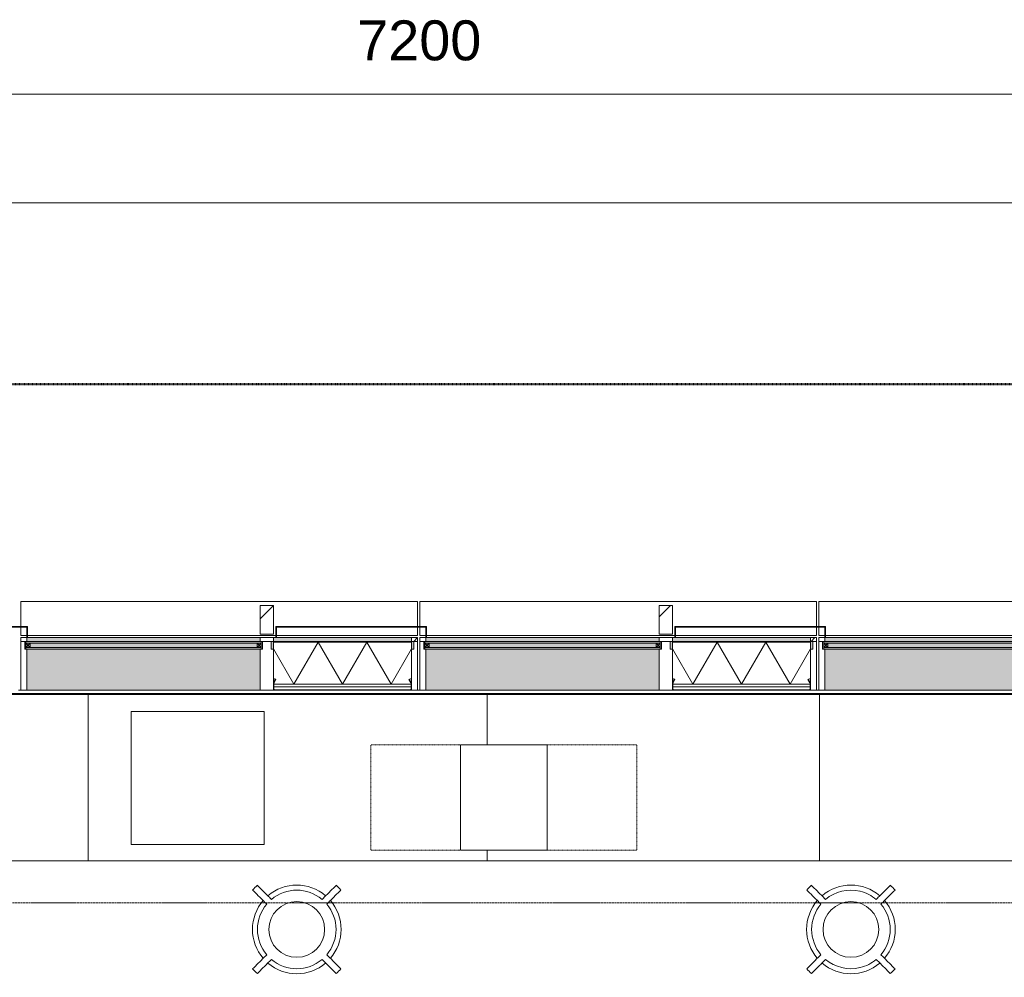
# Model space of a CAD drawing. Header units: millimetres. Extents: x -281 to 121694, y -16481 to 65128.
# Tile 255 of 256: x 19000 to 23442, y 55264 to 59586. Entities that reach past the tile are written whole.
import ezdxf

# ---------------------------------------------------------------- set-up
doc = ezdxf.new("R2010")
doc.units = ezdxf.units.MM
doc.linetypes.add('Grid Line', pattern=[12, 6, -2, 2, -2])
doc.linetypes.add('NLRS_Dash-0_6mm_Space-0_6mm_cpz', pattern=[1.2, 0.6, -0.6])
for name, color, linetype, lineweight in [('A--L$01A__Algemeen', 7, 'Continuous', 5), ('A--L$07A__Stramien', 1, 'Continuous', 5), ('A--L21__Buitenwanden', 3, 'Continuous', 5), ('A--L3__Afbouw', 2, 'Continuous', 5), ('A--L82__LosseGebruikersInvent', 1, 'Continuous', 5), ('A--L8__LosseInventaris', 1, 'Continuous', 5), ('A--M$01A__Algemeen', 1, 'Continuous', 5), ('A--M$01A__Algemeen-100', 1, 'Continuous', 5), ('Specialty Equipment', 1, 'Continuous', 5)]:
    doc.layers.add(name, color=color, linetype=linetype, lineweight=lineweight)
doc.styles.add('Arial_2', font='arial.ttf', dxfattribs={"height": 180})
doc.dimstyles.new('1_8mm', dxfattribs={"dimscale": 304.8, "dimtxt": 183.646692, "dimasz": 0.590551, "dimexe": 0.295276, "dimexo": 0.0625, "dimgap": 0.328084, "dimtad": 1, "dimdec": 0, "dimzin": 0, "dimdsep": 46, "dimtxsty": 'Arial_2', "dimblk1": 'OBLIQUE', "dimblk2": 'OBLIQUE', "dimsah": 1, "dimcen": 0.09, "dimdle": 0.295276, "dimazin": 0, "dimtfac": 1, "dimtdec": 4, "dimtix": 1, "dimtmove": 0, "dimatfit": 3, "dimfxl": 0.295276, "dimfxlon": 1, "dimtvp": 1, "dimtolj": 1, "dimtzin": 0, "dimarcsym": 2})
pattern_1 = [(225, (19900, 56797), (449.013, -449.013), []), (225, (19741.25, 56797), (6e-14, -898.0256), []), (225, (20058.75, 56797), (6e-14, -898.0256), [])]
pattern_2 = [(225, (21700, 56797), (449.013, -449.013), []), (225, (21541.25, 56797), (6e-14, -898.0256), []), (225, (21858.75, 56797), (6e-14, -898.0256), [])]
pattern_3 = [(225, (23500, 56797), (42.426407, -42.426407), []), (315, (23500, 56797), (42.426407, 42.426407), [])]
pattern_4 = [(225, (23500, 56797), (449.013, -449.013), []), (225, (23341.25, 56797), (6e-14, -898.0256), []), (225, (23658.75, 56797), (6e-14, -898.0256), [])]

# ---------------------------------------------------------------- blocks, each defined once
blk = doc.blocks.new('NLRS_82_FU_UN_lab en spoel tafels_gen_kad - labtafel zonder onderkast dxbxh 750x1800x950-V315-L_80_ 13')
at = {"layer": 'A--L$01A__Algemeen'}
for p, q in [((900, 262.7), (-900, 262.7)), ((-900, 262.7), (-900, -487.3)), ((900, 35.2), (900, 262.7)), ((900, -487.3), (900, -439.8)), ((-900, -487.3), (900, -487.3))]:
    blk.add_line(p, q, dxfattribs=at)
blk = doc.blocks.new('NLRS_82_FU_UN_lab en spoel tafels_gen_kad - labtafel dxbxh 750x1500x950-V316-L_80_ 13')
at = {"layer": 'A--L$01A__Algemeen'}
for p, q in [((750, 262.7), (-750, 262.7)), ((-750, 262.7), (-750, 35.2)), ((750, -487.3), (750, 262.7)), ((-750, -439.8), (-750, -487.3)), ((-750, -487.3), (750, -487.3))]:
    blk.add_line(p, q, dxfattribs=at)
blk = doc.blocks.new('NLRS_82_FU_UN_lab en spoel tafels_gen_kad - labtafel zonder onderkast dxbxh 750x1800x950-49225046-L_80_ 13')
at = {"layer": 'A--L$01A__Algemeen'}
for p, q in [((900, 262.7), (-900, 262.7)), ((-900, 262.7), (-900, -487.3)), ((900, -487.3), (900, 262.7)), ((-900, -487.3), (900, -487.3))]:
    blk.add_line(p, q, dxfattribs=at)
blk = doc.blocks.new('NLRS_82_FU_UN_lab en spoel tafels_gen_kad - labtafel zonder onderkast dxbxh 750x1500x950-49225036-L_80_ 13')
at = {"layer": 'A--L$01A__Algemeen'}
for p, q in [((750, 262.7), (-750, 262.7)), ((-750, 262.7), (-750, -487.3)), ((750, -487.3), (750, 262.7)), ((-750, -487.3), (750, -487.3))]:
    blk.add_line(p, q, dxfattribs=at)
blk = doc.blocks.new('Rectangular Mullion - gevelband kader-49427915-L_80_ 13')
at = {"layer": 'A--L3__Afbouw'}
for p, q in [((11804.9, 56846.9), (11804.9, 56960)), ((11804.9, 56960), (13594.9, 56960)), ((13594.9, 56960), (13594.9, 56846.8)), ((11804.9, 56807), (11804.9, 56844)), ((13594.9, 56844), (13594.9, 56807)), ((11832, 56807), (11804.9, 56807)), ((12955, 56807), (11835, 56807)), ((13594.9, 56807), (12958, 56807))]:
    blk.add_line(p, q, dxfattribs=at)
blk = doc.blocks.new('NLRS_82_FU_LB_kruk za_emeco_cpz - NLRS_82_FU_LB_kruk za_emeco_cpz_776 hoog-V356-L_80_ 13')
at = {"layer": 'A--L82__LosseGebruikersInvent'}
for radius, start, end in [(266.9, 131.7779, 138.2221), (200, 49.3282, 130.6718), (266.9, 41.7779, 48.2221), (177.1, 76.6196, 130.1413), (177.1, 49.8587, 76.2297), (200, 139.3153, 180), (177.1, 139.8587, 180), (125.7, 360, 180), (177.1, 360, 40.1413), (200, 360, 40.6847), (200, 180, 220.6847), (125.7, 180, 360), (177.1, 319.897, 360), (200, 319.3153, 360), (177.1, 180, 220.1413), (200, 229.3282, 310.6718), (177.1, 229.8587, 283.3804), (177.1, 283.7703, 310.1413), (266.9, 221.7779, 228.2221), (266.9, 311.7779, 318.2221)]:
    blk.add_arc((0, 0), radius, start, end, dxfattribs=at)
for points, knots in [([(-199, 177.8), (-194.8, 173.6), (-182.1, 160.8), (-165.1, 143.9), (-150.2, 129), (-141.8, 120.5), (-137.5, 116.3), (-135.4, 114.2)], [-1, -1, -1, -1, -0.8, -0.4, -0.2, -0.1, 0, 0, 0, 0]), ([(-114.2, 135.4), (-118.4, 139.6), (-131.2, 152.4), (-152.4, 173.6), (-169.3, 190.5), (-177.8, 199)], [-1, -1, -1, -1, -0.8, -0.4, 0, 0, 0, 0]), ([(177.8, 199), (173.6, 194.8), (160.8, 182.1), (143.9, 165.1), (129, 150.2), (120.5, 141.8), (116.3, 137.5), (114.2, 135.4)], [-1, -1, -1, -1, -0.8, -0.4, -0.2, -0.1, 0, 0, 0, 0]), ([(135.4, 114.2), (139.6, 118.4), (152.4, 131.2), (173.6, 152.4), (190.5, 169.3), (199, 177.8)], [-1, -1, -1, -1, -0.8, -0.4, 0, 0, 0, 0]), ([(-135.4, -114.2), (-139.6, -118.4), (-152.4, -131.2), (-173.6, -152.4), (-190.5, -169.3), (-199, -177.8)], [-1, -1, -1, -1, -0.8, -0.4, 0, 0, 0, 0]), ([(199, -177.8), (194.8, -173.6), (182.1, -160.8), (165.1, -143.9), (150.2, -129), (141.8, -120.6), (137.6, -116.3), (135.4, -114.2)], [-1, -1, -1, -1, -0.8, -0.4, -0.2, -0.1, -0.0010222, -0.0010222, -0.0010222, -0.0010222]), ([(-177.8, -199), (-173.6, -194.8), (-160.8, -182.1), (-143.9, -165.1), (-129, -150.2), (-120.5, -141.8), (-116.3, -137.5), (-114.2, -135.4)], [-1, -1, -1, -1, -0.8, -0.4, -0.2, -0.1, 0, 0, 0, 0]), ([(114.2, -135.4), (118.4, -139.6), (131.2, -152.4), (152.4, -173.6), (169.3, -190.5), (177.8, -199)], [-1, -1, -1, -1, -0.8, -0.4, 0, 0, 0, 0])]:
    blk.add_open_spline(points, degree=3, knots=knots, dxfattribs=at)
blk = doc.blocks.new('NLRS_82_FU_LB_kruk za_emeco_cpz - NLRS_82_FU_LB_kruk za_emeco_cpz_776 hoog-49409176-L_80_ 13')
at = {"layer": 'A--L82__LosseGebruikersInvent'}
for radius, start, end in [(266.9, 131.7779, 138.2221), (200, 49.3282, 130.6718), (266.9, 41.7779, 48.2221), (177.1, 49.8587, 130.1413), (200, 139.3153, 180), (177.1, 139.8587, 180), (125.7, 360, 180), (177.1, 360, 40.1413), (200, 360, 40.6847), (200, 180, 220.6847), (125.7, 180, 360), (177.1, 319.8587, 360), (200, 319.3153, 360), (177.1, 180, 220.1413), (200, 229.3282, 310.6718), (177.1, 229.8587, 310.1413), (266.9, 221.7779, 228.2221), (266.9, 311.7779, 318.2221)]:
    blk.add_arc((0, 0), radius, start, end, dxfattribs=at)
for points, knots in [([(-199, 177.8), (-194.8, 173.6), (-182.1, 160.8), (-165.1, 143.9), (-150.2, 129), (-141.8, 120.5), (-137.5, 116.3), (-135.4, 114.2)], [-1, -1, -1, -1, -0.8, -0.4, -0.2, -0.1, 0, 0, 0, 0]), ([(-114.2, 135.4), (-118.4, 139.6), (-131.2, 152.4), (-152.4, 173.6), (-169.3, 190.5), (-177.8, 199)], [-1, -1, -1, -1, -0.8, -0.4, 0, 0, 0, 0]), ([(177.8, 199), (173.6, 194.8), (160.8, 182.1), (143.9, 165.1), (129, 150.2), (120.5, 141.8), (116.3, 137.5), (114.2, 135.4)], [-1, -1, -1, -1, -0.8, -0.4, -0.2, -0.1, 0, 0, 0, 0]), ([(135.4, 114.2), (139.6, 118.4), (152.4, 131.2), (173.6, 152.4), (190.5, 169.3), (199, 177.8)], [-1, -1, -1, -1, -0.8, -0.4, 0, 0, 0, 0]), ([(-135.4, -114.2), (-139.6, -118.4), (-152.4, -131.2), (-173.6, -152.4), (-190.5, -169.3), (-199, -177.8)], [-1, -1, -1, -1, -0.8, -0.4, 0, 0, 0, 0]), ([(199, -177.8), (194.8, -173.6), (182.1, -160.8), (165.1, -143.9), (150.2, -129), (141.8, -120.5), (137.5, -116.3), (135.4, -114.2)], [-1, -1, -1, -1, -0.8, -0.4, -0.2, -0.1, 0, 0, 0, 0]), ([(-177.8, -199), (-173.6, -194.8), (-160.8, -182.1), (-143.9, -165.1), (-129, -150.2), (-120.5, -141.8), (-116.3, -137.5), (-114.2, -135.4)], [-1, -1, -1, -1, -0.8, -0.4, -0.2, -0.1, 0, 0, 0, 0]), ([(114.2, -135.4), (118.4, -139.6), (131.2, -152.4), (152.4, -173.6), (169.3, -190.5), (177.8, -199)], [-1, -1, -1, -1, -0.8, -0.4, 0, 0, 0, 0])]:
    blk.add_open_spline(points, degree=3, knots=knots, dxfattribs=at)
blk = doc.blocks.new('NLRS_82_SE_LB_laboratorium apparaat space reservation_gen_cpz - lab apparaat_tafelniveau-57701551-L_80_ 13')
at = {"layer": 'A--L8__LosseInventaris', "linetype": 'NLRS_Dash-0_6mm_Space-0_6mm_cpz'}
for p, q in [((-600, 237.5), (600, 237.5)), ((-600, 237.5), (-600, -237.5)), ((600, 237.5), (600, -237.5)), ((-600, -237.5), (600, -237.5))]:
    blk.add_line(p, q, dxfattribs=at)
at = {"layer": 'Specialty Equipment'}
for p, q in [((195, 237.5), (-195, 237.5)), ((-195, 237.5), (-195, -237.5)), ((195, -237.5), (195, 237.5)), ((-195, -237.5), (195, -237.5))]:
    blk.add_line(p, q, dxfattribs=at)
blk = doc.blocks.new('NLRS_82_SE_LB_laboratorium apparaat space reservation_gen_cpz - lab apparaat_tafelniveau-57701552-L_80_ 13')
at = {"layer": 'A--L8__LosseInventaris', "linetype": 'NLRS_Dash-0_6mm_Space-0_6mm_cpz'}
for p, q in [((-300, 300), (300, 300)), ((-300, 300), (-300, -300)), ((300, 300), (300, -300)), ((-300, -300), (300, -300))]:
    blk.add_line(p, q, dxfattribs=at)
at = {"layer": 'Specialty Equipment'}
for p, q in [((300, 300), (-300, 300)), ((-300, 300), (-300, -300)), ((300, -300), (300, 300)), ((-300, -300), (300, -300))]:
    blk.add_line(p, q, dxfattribs=at)
blk = doc.blocks.new('NLRS_41_GM_LB_zetwerk gevel_gen_cpz - NLRS_41_12_05_GM_zetwerk gevel_gen_cpz-61878305-L_80_ 13')
at = {"layer": 'A--L$01A__Algemeen'}
for p, q in [((-377, 0), (-380, 0)), ((-380, 0), (-380, -50)), ((-377, -47), (-377, 0)), ((300, 0), (297, 0)), ((297, 0), (297, -47)), ((300, -50), (300, 0)), ((-380, -50), (300, -50)), ((297, -47), (-377, -47))]:
    blk.add_line(p, q, dxfattribs=at)
blk = doc.blocks.new('NLRS_21_GM_LB_element gevel_gen_cpz - NLRS_21_13_08_elementgevel element_gen_cpz-V484-L_80_ 13')
at = {"layer": 'A--L$01A__Algemeen'}
h = blk.add_hatch(dxfattribs=at)
h.set_pattern_fill('FP_250', color=256, style=0, pattern_type=2)
h.set_pattern_definition(pattern_1)
h.paths.add_polyline_path([(-250, 237), (-862.5, 237), (-862.5, 235), (-250, 235)])
h.paths.add_polyline_path([(-247, 232), (-247, 205.8), (-245, 205.8), (-245, 232)])
h.paths.add_polyline_path([(-865.5, 232), (-867.5, 232), (-867.5, 205.8), (-865.5, 205.8), (-865.5, 210.7)])
h.paths.add_polyline_path([(-865.1, 204.3), (-866.8, 203.3), (-858.1, 188.2), (-856.3, 189.2)])
h.paths.add_polyline_path([(-247.4, 204.3), (-256.2, 189.2), (-254.4, 188.2), (-245.7, 203.3)])
for points in [[(841.4, 237), (-185, 237), (-185, 52), (867.5, 52), (867.5, 237)], [(-877.5, 52), (-877.5, 17), (-235, 17), (-235, 52), (-245, 52), (-245, 20), (-867.5, 20), (-867.5, 52)]]:
    blk.add_hatch(color=256, dxfattribs=at).paths.add_polyline_path(points)
h = blk.add_hatch(dxfattribs=at)
h.set_pattern_fill('FP_250', color=256, style=0, pattern_type=2)
h.set_pattern_definition(pattern_1)
h.paths.add_polyline_path([(867.5, 17), (867.5, 0), (895, 0), (895, 17), (872.5, 17)])
h.paths.add_polyline_path([(-185, 17), (-245, 17), (-245, 0), (-185, 0)])
h.paths.add_polyline_path([(-867.5, 17), (-895, 17), (-895, 0), (-867.5, 0)])
h = blk.add_hatch(color=256, dxfattribs=at)
h.paths.add_polyline_path([(867.5, 17), (-185, 17), (-185, 0), (867.5, 0)])
h.paths.add_polyline_path([(-245, 17), (-867.5, 17), (-867.5, 0), (-245, 0)])
for p, q in [((-867.5, 237), (-895, 237)), ((-895, 237), (-895, 17)), ((-862.5, 237), (-867.5, 237)), ((-867.5, 237), (-867.5, 232)), ((-867.5, 232), (-867.5, 205.8)), ((-865.5, 205.8), (-865.5, 232)), ((-247, 222.5), (-865.5, 222.5)), ((-250, 237), (-862.5, 237)), ((-862.5, 235), (-250, 235)), ((-245, 237), (-250, 237)), ((-247, 232), (-247, 205.8)), ((-245, 232), (-245, 237)), ((-185, 237), (-245, 237)), ((-245, 205.8), (-245, 232)), ((-185, 52), (-185, 237)), ((-185, 237), (867.5, 237)), ((895, 237), (867.5, 237)), ((867.5, 237), (867.5, 52)), ((895, 17), (895, 237)), ((-775.6, 210), (-867.5, 50.9)), ((-867.5, 205.8), (-867.5, 204.5)), ((-867.5, 204.5), (-867.5, 205.8)), ((-867.5, 204.5), (-867.5, 185.7)), ((-867.5, 185.7), (-867.5, 20)), ((-867.5, 20), (-867.5, 185.7)), ((-866.8, 203.3), (-858.1, 188.2)), ((-247, 210), (-865.5, 210)), ((-865.5, 210), (-247, 210)), ((-856.3, 189.2), (-865.1, 204.3)), ((-858.1, 188.2), (-856.3, 189.2)), ((-775.6, 210), (-665.9, 20)), ((-556.2, 210), (-665.9, 20)), ((-556.2, 210), (-446.6, 20)), ((-336.9, 210), (-446.6, 20)), ((-336.9, 210), (-245, 50.9)), ((-247.4, 204.3), (-256.2, 189.2)), ((-256.2, 189.2), (-254.4, 188.2)), ((-254.4, 188.2), (-245.7, 203.3)), ((-245, 204.5), (-245, 205.8)), ((-245, 205.8), (-245, 204.5)), ((-245, 185.7), (-245, 204.5)), ((-245, 20), (-245, 185.7)), ((-245, 185.7), (-245, 20)), ((-877.5, 52), (-867.5, 52)), ((-877.5, 17), (-877.5, 52)), ((-245, 52), (-235, 52)), ((-235, 52), (-235, 17)), ((-195, 17), (-195, 52)), ((-195, 52), (-190, 52)), ((872.5, 52), (877.5, 52)), ((877.5, 52), (877.5, 17)), ((-895, 17), (-877.5, 17)), ((-867.5, 17), (-895, 17)), ((-895, 17), (-895, 0)), ((-895, 0), (-867.5, 0)), ((-867.5, 20), (-245, 20)), ((-245, 20), (-867.5, 20)), ((-867.5, 0), (-867.5, 17)), ((-867.5, 17), (-245, 17)), ((-258, 0), (-867.5, 0)), ((-245, 0), (-255, 0)), ((-190, 17), (-245, 17)), ((-245, 17), (-245, 0)), ((-245, 0), (-185, 0)), ((-235, 17), (-195, 17)), ((-185, 0), (-185, 17)), ((865, 0), (-185, 0)), ((867.5, 17), (867.5, 0)), ((867.5, 0), (895, 0)), ((895, 17), (872.5, 17)), ((877.5, 17), (895, 17)), ((895, 0), (895, 17))]:
    blk.add_line(p, q, dxfattribs=at)
for centre, radius, start, end in [((-862.5, 232), 5, 90, 180), ((-862.5, 232), 3, 90, 180), ((-862.5, 232), 3, 90, 180), ((-250, 232), 5, 0, 90), ((-250, 232), 3, 0, 90), ((-250, 232), 3, 360, 90), ((-862.5, 205.8), 5, 180, 210), ((-867.5, 204.5), 18.8, 270, 300), ((-862.5, 205.8), 3, 180, 210), ((-245, 204.5), 18.8, 240, 270), ((-250, 205.8), 3, 330, 360), ((-250, 205.8), 5, 330, 0)]:
    blk.add_arc(centre, radius, start, end, dxfattribs=at)
blk = doc.blocks.new('NLRS_21_GM_LB_element gevel_gen_cpz - NLRS_21_13_08_elementgevel element_gen_cpz-V485-L_80_ 13')
at = {"layer": 'A--L$01A__Algemeen'}
h = blk.add_hatch(dxfattribs=at)
h.set_pattern_fill('FP_252', color=256, style=0, pattern_type=2)
h.set_pattern_definition(pattern_2)
h.paths.add_polyline_path([(-250, 237), (-862.5, 237), (-862.5, 235), (-250, 235)])
h.paths.add_polyline_path([(-247, 232), (-247, 205.8), (-245, 205.8), (-245, 232)])
h.paths.add_polyline_path([(-867.5, 232), (-867.5, 205.8), (-865.5, 205.8), (-865.5, 232)])
h.paths.add_polyline_path([(-865.1, 204.3), (-866.8, 203.3), (-858.1, 188.2), (-856.3, 189.2)])
h.paths.add_polyline_path([(-247.4, 204.3), (-256.2, 189.2), (-254.4, 188.2), (-245.7, 203.3)])
for points in [[(774.6, 237), (-185, 237), (-185, 52), (867.5, 52), (867.5, 237)], [(-877.5, 52), (-877.5, 17), (-235, 17), (-235, 52), (-245, 52), (-245, 20), (-867.5, 20), (-867.5, 52)]]:
    blk.add_hatch(color=256, dxfattribs=at).paths.add_polyline_path(points)
h = blk.add_hatch(dxfattribs=at)
h.set_pattern_fill('FP_251', color=256, style=0, pattern_type=2)
h.set_pattern_definition([(225, (21700, 56797), (42.426407, -42.426407), []), (315, (21700, 56797), (42.426407, 42.426407), [])])
h.paths.add_polyline_path([(-867.5, 204.5), (-866.8, 185.7), (-862.6, 186.3), (-858.1, 188.2), (-866.8, 203.3)])
h = blk.add_hatch(dxfattribs=at)
h.set_pattern_fill('FP_252', color=256, style=0, pattern_type=2)
h.set_pattern_definition(pattern_2)
h.paths.add_polyline_path([(867.5, 17), (867.5, 0), (895, 0), (895, 17), (872.5, 17)])
h.paths.add_polyline_path([(-185, 17), (-245, 17), (-245, 0), (-185, 0)])
h.paths.add_polyline_path([(-867.5, 17), (-895, 17), (-895, 0), (-867.5, 0)])
h = blk.add_hatch(color=256, dxfattribs=at)
h.paths.add_polyline_path([(867.5, 17), (-185, 17), (-185, 0), (867.5, 0)])
h.paths.add_polyline_path([(-245, 17), (-867.5, 17), (-867.5, 0), (-245, 0)])
for p, q in [((-867.5, 237), (-895, 237)), ((-895, 237), (-895, 17)), ((-862.5, 237), (-867.5, 237)), ((-867.5, 237), (-867.5, 232)), ((-867.5, 232), (-867.5, 205.8)), ((-865.5, 205.8), (-865.5, 232)), ((-247, 222.5), (-865.5, 222.5)), ((-250, 237), (-862.5, 237)), ((-862.5, 235), (-250, 235)), ((-245, 237), (-250, 237)), ((-247, 232), (-247, 205.8)), ((-245, 232), (-245, 237)), ((-185, 237), (-245, 237)), ((-245, 205.8), (-245, 232)), ((-185, 52), (-185, 237)), ((-185, 237), (867.5, 237)), ((895, 237), (867.5, 237)), ((867.5, 237), (867.5, 52)), ((895, 17), (895, 237)), ((-775.6, 210), (-867.5, 50.9)), ((-867.5, 205.8), (-867.5, 204.5)), ((-867.5, 204.5), (-867.5, 205.8)), ((-867.5, 204.5), (-867.5, 185.7)), ((-867.5, 185.7), (-867.5, 20)), ((-867.5, 20), (-867.5, 185.7)), ((-866.8, 203.3), (-858.1, 188.2)), ((-247, 210), (-865.5, 210)), ((-865.5, 210), (-247, 210)), ((-856.3, 189.2), (-865.1, 204.3)), ((-858.1, 188.2), (-856.3, 189.2)), ((-775.6, 210), (-665.9, 20)), ((-556.2, 210), (-665.9, 20)), ((-556.2, 210), (-446.6, 20)), ((-336.9, 210), (-446.6, 20)), ((-336.9, 210), (-245, 50.9)), ((-247.4, 204.3), (-256.2, 189.2)), ((-256.2, 189.2), (-254.4, 188.2)), ((-254.4, 188.2), (-245.7, 203.3)), ((-245, 204.5), (-245, 205.8)), ((-245, 205.8), (-245, 204.5)), ((-245, 185.7), (-245, 204.5)), ((-245, 20), (-245, 185.7)), ((-245, 185.7), (-245, 20)), ((-877.5, 52), (-867.5, 52)), ((-877.5, 17), (-877.5, 52)), ((-245, 52), (-235, 52)), ((-235, 52), (-235, 17)), ((-195, 17), (-195, 52)), ((-195, 52), (-190, 52)), ((872.5, 52), (877.5, 52)), ((877.5, 52), (877.5, 17)), ((-895, 17), (-877.5, 17)), ((-867.5, 17), (-895, 17)), ((-895, 17), (-895, 0)), ((-895, 0), (-867.5, 0)), ((-867.5, 20), (-245, 20)), ((-245, 20), (-867.5, 20)), ((-867.5, 0), (-867.5, 17)), ((-867.5, 17), (-245, 17)), ((-258, 0), (-867.5, 0)), ((-245, 0), (-255, 0)), ((-190, 17), (-245, 17)), ((-245, 17), (-245, 0)), ((-245, 0), (-185, 0)), ((-235, 17), (-195, 17)), ((-185, 0), (-185, 17)), ((865, 0), (-185, 0)), ((867.5, 17), (867.5, 0)), ((867.5, 0), (895, 0)), ((895, 17), (872.5, 17)), ((877.5, 17), (895, 17)), ((895, 0), (895, 17))]:
    blk.add_line(p, q, dxfattribs=at)
for centre, radius, start, end in [((-862.5, 232), 5, 90, 180), ((-862.5, 232), 3, 90, 180), ((-862.5, 232), 3, 90, 180), ((-250, 232), 5, 0, 90), ((-250, 232), 3, 0, 90), ((-250, 232), 3, 360, 90), ((-862.5, 205.8), 5, 180, 210), ((-867.5, 204.5), 18.8, 270, 300), ((-862.5, 205.8), 3, 180, 210), ((-245, 204.5), 18.8, 240, 270), ((-250, 205.8), 3, 330, 360), ((-250, 205.8), 5, 330, 0)]:
    blk.add_arc(centre, radius, start, end, dxfattribs=at)
blk = doc.blocks.new('NLRS_21_GM_LB_element gevel_gen_cpz - NLRS_21_13_08_elementgevel element_gen_cpz-V486-L_80_ 13')
at = {"layer": 'A--L$01A__Algemeen'}
h = blk.add_hatch(dxfattribs=at)
h.set_pattern_fill('FP_254', color=256, style=0, pattern_type=2)
h.set_pattern_definition(pattern_4)
h.paths.add_polyline_path([(-250, 237), (-862.5, 237), (-862.5, 235), (-250, 235)])
h.paths.add_polyline_path([(-247, 232), (-247, 205.8), (-245, 205.8), (-245, 232)])
h.paths.add_polyline_path([(-867.5, 232), (-867.5, 205.8), (-865.5, 205.8), (-865.5, 232)])
h.paths.add_polyline_path([(-865.1, 204.3), (-866.8, 203.3), (-858.1, 188.2), (-856.3, 189.2)])
h.paths.add_polyline_path([(-247.4, 204.3), (-256.2, 189.2), (-254.4, 188.2), (-245.7, 203.3)])
for points in [[(707.9, 237), (-185, 237), (-185, 52), (867.5, 52), (867.5, 237)], [(-877.5, 52), (-877.5, 17), (-235, 17), (-235, 52), (-245, 52), (-245, 20), (-867.5, 20), (-867.5, 52)]]:
    blk.add_hatch(color=256, dxfattribs=at).paths.add_polyline_path(points)
h = blk.add_hatch(dxfattribs=at)
h.set_pattern_fill('FP_253', color=256, style=0, pattern_type=2)
h.set_pattern_definition(pattern_3)
h.paths.add_polyline_path([(-867.5, 204.5), (-866.8, 185.7), (-862.6, 186.3), (-858.1, 188.2), (-866.8, 203.3)])
h = blk.add_hatch(dxfattribs=at)
h.set_pattern_fill('FP_253', color=256, style=0, pattern_type=2)
h.set_pattern_definition(pattern_3)
h.paths.add_polyline_path([(-245, 204.5), (-254.4, 188.2), (-245.7, 185.7), (-245, 185.7)])
h = blk.add_hatch(dxfattribs=at)
h.set_pattern_fill('FP_254', color=256, style=0, pattern_type=2)
h.set_pattern_definition(pattern_4)
h.paths.add_polyline_path([(867.5, 17), (867.5, 0), (895, 0), (895, 17), (872.5, 17)])
h.paths.add_polyline_path([(-185, 17), (-245, 17), (-245, 0), (-185, 0)])
h.paths.add_polyline_path([(-867.5, 17), (-895, 17), (-895, 0), (-867.5, 0)])
h = blk.add_hatch(color=256, dxfattribs=at)
h.paths.add_polyline_path([(867.5, 17), (-185, 17), (-185, 0), (867.5, 0)])
h.paths.add_polyline_path([(-245, 17), (-867.5, 17), (-867.5, 0), (-245, 0)])
for p, q in [((-867.5, 237), (-895, 237)), ((-895, 237), (-895, 17)), ((-862.5, 237), (-867.5, 237)), ((-867.5, 237), (-867.5, 232)), ((-867.5, 232), (-867.5, 205.8)), ((-865.5, 205.8), (-865.5, 232)), ((-247, 222.5), (-865.5, 222.5)), ((-250, 237), (-862.5, 237)), ((-862.5, 235), (-250, 235)), ((-245, 237), (-250, 237)), ((-247, 232), (-247, 205.8)), ((-245, 232), (-245, 237)), ((-185, 237), (-245, 237)), ((-245, 205.8), (-245, 232)), ((-185, 52), (-185, 237)), ((-185, 237), (867.5, 237)), ((895, 237), (867.5, 237)), ((867.5, 237), (867.5, 52)), ((895, 17), (895, 237)), ((-775.6, 210), (-867.5, 50.9)), ((-867.5, 205.8), (-867.5, 204.5)), ((-867.5, 204.5), (-867.5, 205.8)), ((-867.5, 204.5), (-867.5, 185.7)), ((-867.5, 185.7), (-867.5, 20)), ((-867.5, 20), (-867.5, 185.7)), ((-866.8, 203.3), (-858.1, 188.2)), ((-247, 210), (-865.5, 210)), ((-865.5, 210), (-247, 210)), ((-856.3, 189.2), (-865.1, 204.3)), ((-858.1, 188.2), (-856.3, 189.2)), ((-775.6, 210), (-665.9, 20)), ((-556.2, 210), (-665.9, 20)), ((-556.2, 210), (-446.6, 20)), ((-336.9, 210), (-446.6, 20)), ((-336.9, 210), (-245, 50.9)), ((-247.4, 204.3), (-256.2, 189.2)), ((-256.2, 189.2), (-254.4, 188.2)), ((-254.4, 188.2), (-245.7, 203.3)), ((-245, 204.5), (-245, 205.8)), ((-245, 205.8), (-245, 204.5)), ((-245, 185.7), (-245, 204.5)), ((-245, 20), (-245, 185.7)), ((-245, 185.7), (-245, 20)), ((-877.5, 52), (-867.5, 52)), ((-877.5, 17), (-877.5, 52)), ((-245, 52), (-235, 52)), ((-235, 52), (-235, 17)), ((-195, 17), (-195, 52)), ((-195, 52), (-190, 52)), ((872.5, 52), (877.5, 52)), ((877.5, 52), (877.5, 17)), ((-895, 17), (-877.5, 17)), ((-867.5, 17), (-895, 17)), ((-895, 17), (-895, 0)), ((-895, 0), (-867.5, 0)), ((-867.5, 20), (-245, 20)), ((-245, 20), (-867.5, 20)), ((-867.5, 0), (-867.5, 17)), ((-867.5, 17), (-245, 17)), ((-258, 0), (-867.5, 0)), ((-245, 0), (-255, 0)), ((-190, 17), (-245, 17)), ((-245, 17), (-245, 0)), ((-245, 0), (-185, 0)), ((-235, 17), (-195, 17)), ((-185, 0), (-185, 17)), ((865, 0), (-185, 0)), ((867.5, 17), (867.5, 0)), ((867.5, 0), (895, 0)), ((895, 17), (872.5, 17)), ((877.5, 17), (895, 17)), ((895, 0), (895, 17))]:
    blk.add_line(p, q, dxfattribs=at)
for centre, radius, start, end in [((-862.5, 232), 5, 90, 180), ((-862.5, 232), 3, 90, 180), ((-862.5, 232), 3, 90, 180), ((-250, 232), 5, 0, 90), ((-250, 232), 3, 0, 90), ((-250, 232), 3, 360, 90), ((-862.5, 205.8), 5, 180, 210), ((-867.5, 204.5), 18.8, 270, 300), ((-862.5, 205.8), 3, 180, 210), ((-245, 204.5), 18.8, 240, 270), ((-250, 205.8), 3, 330, 360), ((-250, 205.8), 5, 330, 0)]:
    blk.add_arc(centre, radius, start, end, dxfattribs=at)
blk = doc.blocks.new('CSWK_double-triple glass panel - CSWK_double-triple glass panel-55895760-L_80_ 13')
at = {"layer": 'A--L$01A__Algemeen'}
for points in [[(20.3, -65), (-531.3, -65), (-531.3, -73), (531.2, -73), (531.2, -65), (393.7, -65)], [(20.3, -92), (-531.3, -92), (-531.3, -100), (531.2, -100), (531.2, -92), (393.7, -92)]]:
    blk.add_hatch(color=256, dxfattribs=at).paths.add_polyline_path(points)
at = {"layer": 'A--L82__LosseGebruikersInvent'}
blk.add_hatch(color=256, dxfattribs=at).paths.add_polyline_path([(531.2, -65), (531.2, -73), (-531.3, -73), (-531.3, -65), (-536.3, -65), (-536.3, -100), (-531.3, -100), (-531.3, -92), (531.2, -92), (531.2, -100), (536.2, -100), (536.2, -65)])
at = {"layer": 'A--L$01A__Algemeen'}
for p, q in [((-531.3, -65), (531.2, -65)), ((-531.3, -73), (-531.3, -65)), ((531.2, -73), (-531.3, -73)), ((-531.3, -73), (-531.3, -92)), ((-512.3, -73), (-531.3, -73)), ((-531.3, -92), (-512.3, -73)), ((-512.3, -92), (-531.3, -73)), ((-512.3, -92), (-512.3, -73)), ((512.2, -73), (512.2, -92)), ((531.2, -73), (512.2, -73)), ((512.2, -92), (531.2, -73)), ((531.2, -92), (512.2, -73)), ((531.2, -65), (531.2, -73)), ((531.2, -92), (531.2, -73)), ((-531.3, -92), (531.2, -92)), ((-531.3, -100), (-531.3, -92)), ((-531.3, -92), (-512.3, -92)), ((531.2, -100), (-531.3, -100)), ((512.2, -92), (531.2, -92)), ((531.2, -92), (531.2, -100))]:
    blk.add_line(p, q, dxfattribs=at)
blk = doc.blocks.new('NLRS_41_GM_LB_vin gevel_gen_cpz - 41_12_XX_vin gevel-V526-L_80_ 13')
at = {"layer": 'A--L$01A__Algemeen'}
h = blk.add_hatch(dxfattribs=at)
h.set_pattern_fill('FP_321', color=256, style=0, pattern_type=2)
h.set_pattern_definition([(225, (20115, 56797), (449.013, -449.013), []), (225, (19956.25, 56797), (6e-14, -898.0256), []), (225, (20273.75, 56797), (6e-14, -898.0256), [])])
h.paths.add_polyline_path([(-30, -15), (-30, -145), (30, -145), (30, -15)])
for p, q in [((30, -15), (-30, -15)), ((-30, -15), (-30, -145)), ((30, -145), (30, -15)), ((-30, -145), (30, -145))]:
    blk.add_line(p, q, dxfattribs=at)
blk = doc.blocks.new('NLRS_41_GM_LB_vin gevel_gen_cpz - 41_12_XX_vin gevel-V527-L_80_ 13')
at = {"layer": 'A--L$01A__Algemeen'}
h = blk.add_hatch(dxfattribs=at)
h.set_pattern_fill('FP_322', color=256, style=0, pattern_type=2)
h.set_pattern_definition([(225, (21915, 56797), (449.013, -449.013), []), (225, (21756.25, 56797), (6e-14, -898.0256), []), (225, (22073.75, 56797), (6e-14, -898.0256), [])])
h.paths.add_polyline_path([(-30, -15), (-30, -145), (30, -145), (30, -15)])
for p, q in [((30, -15), (-30, -15)), ((-30, -15), (-30, -145)), ((30, -145), (30, -15)), ((-30, -145), (30, -145))]:
    blk.add_line(p, q, dxfattribs=at)
blk = doc.blocks.new('DIMBLOCK15-L_80_ 13')
at = {"layer": 'A--M$01A__Algemeen-100'}
for p, q in [((17200, 59248.9), (17290, 59338.9)), ((17200, 59248.9), (17200, 59338.9)), ((24400, 59248.9), (24490, 59338.9)), ((24400, 59248.9), (24400, 59338.9)), ((17200, 59248.9), (17110, 59158.9)), ((17200, 59248.9), (24400, 59248.9)), ((17200, 59248.9), (17200, 59158.9)), ((24400, 59248.9), (24310, 59158.9)), ((24400, 59248.9), (24400, 59158.9))]:
    blk.add_line(p, q, dxfattribs=at)
at = {"layer": 'A--M$01A__Algemeen-100', "color": 0, "insert": (20523.1, 59582.5), "char_height": 180, "width": 664.518, "attachment_point": 1, "line_spacing_factor": 0.941778, "style": 'Arial_2'}
blk.add_mtext('7200', dxfattribs=at)
blk = doc.blocks.new('_Oblique')
at = {"color": 0, "linetype": 'ByBlock', "lineweight": -2}
blk.add_line((-0.5, -0.5), (0.5, 0.5), dxfattribs=at)
blk = doc.blocks.new('DIMBLOCK49-L_80_ 13')
at = {"layer": 'A--M$01A__Algemeen-100'}
for p, q in [((10000, 58758.9), (10090, 58848.9)), ((10000, 58758.9), (10000, 58848.9)), ((24350, 58758.9), (24440, 58848.9)), ((24350, 58758.9), (24350, 58848.9)), ((10000, 58758.9), (9910, 58668.9)), ((10000, 58758.9), (24350, 58758.9)), ((10000, 58758.9), (10000, 58668.9)), ((24350, 58758.9), (24260, 58668.9)), ((24350, 58758.9), (24350, 58668.9))]:
    blk.add_line(p, q, dxfattribs=at)
at = {"layer": 'A--M$01A__Algemeen-100', "color": 0, "insert": (16828.9, 59092.5), "char_height": 180, "width": 830.648, "attachment_point": 1, "line_spacing_factor": 0.941778, "style": 'Arial_2'}
blk.add_mtext('14350', dxfattribs=at)

msp = doc.modelspace()

# ---------------------------------------------------------------- linework, layer by layer
at = {"layer": 'A--L$01A__Algemeen', "linetype": 'NLRS_Dash-0_6mm_Space-0_6mm_cpz', "lineweight": 50}
msp.add_line((33332.7, 57941.2), (8622.5, 57941.2), dxfattribs=at)
at = {"layer": 'A--L$07A__Stramien', "linetype": 'Grid Line'}
msp.add_line((100373, 55600), (-281.1, 55600), dxfattribs=at)
at = {"layer": 'A--L21__Buitenwanden'}
for p, q in [((18995, 56560), (19005, 56560)), ((19032.5, 56560), (20085, 56560)), ((20795, 56560), (20805, 56560)), ((20832.5, 56560), (21885, 56560)), ((22595, 56560), (22605, 56560)), ((22632.5, 56560), (23685, 56560)), ((25485, 56545), (9355, 56545))]:
    msp.add_line(p, q, dxfattribs=at)

# ---------------------------------------------------------------- block references
at = {"layer": 'A--L$01A__Algemeen', "rotation": 180}
for name, p in [('NLRS_41_GM_LB_vin gevel_gen_cpz - 41_12_XX_vin gevel-V526-L_80_ 13', (20115, 56797)), ('NLRS_41_GM_LB_vin gevel_gen_cpz - 41_12_XX_vin gevel-V527-L_80_ 13', (21915, 56797)), ('NLRS_41_GM_LB_zetwerk gevel_gen_cpz - NLRS_41_12_05_GM_zetwerk gevel_gen_cpz-61878305-L_80_ 13', (18655, 56797)), ('NLRS_41_GM_LB_zetwerk gevel_gen_cpz - NLRS_41_12_05_GM_zetwerk gevel_gen_cpz-61878305-L_80_ 13', (20455, 56797)), ('NLRS_41_GM_LB_zetwerk gevel_gen_cpz - NLRS_41_12_05_GM_zetwerk gevel_gen_cpz-61878305-L_80_ 13', (22255, 56797)), ('NLRS_21_GM_LB_element gevel_gen_cpz - NLRS_21_13_08_elementgevel element_gen_cpz-V484-L_80_ 13', (19900, 56797)), ('CSWK_double-triple glass panel - CSWK_double-triple glass panel-55895760-L_80_ 13', (19558.8, 56680)), ('NLRS_21_GM_LB_element gevel_gen_cpz - NLRS_21_13_08_elementgevel element_gen_cpz-V485-L_80_ 13', (21700, 56797)), ('CSWK_double-triple glass panel - CSWK_double-triple glass panel-55895760-L_80_ 13', (21358.8, 56680)), ('NLRS_21_GM_LB_element gevel_gen_cpz - NLRS_21_13_08_elementgevel element_gen_cpz-V486-L_80_ 13', (23500, 56797)), ('CSWK_double-triple glass panel - CSWK_double-triple glass panel-55895760-L_80_ 13', (23158.8, 56680))]:
    msp.add_blockref(name, p, dxfattribs=at)
at = {"layer": 'A--L3__Afbouw'}
for p in [(7200, 0), (9000, 0), (10800, 0)]:
    msp.add_blockref('Rectangular Mullion - gevelband kader-49427915-L_80_ 13', p, dxfattribs=at)
at = {"layer": 'A--L82__LosseGebruikersInvent'}
for name, p in [('NLRS_82_FU_UN_lab en spoel tafels_gen_kad - labtafel zonder onderkast dxbxh 750x1800x950-49225046-L_80_ 13', (18409, 56277.3)), ('NLRS_82_FU_UN_lab en spoel tafels_gen_kad - labtafel zonder onderkast dxbxh 750x1800x950-V315-L_80_ 13', (20209, 56277.3)), ('NLRS_82_FU_UN_lab en spoel tafels_gen_kad - labtafel dxbxh 750x1500x950-V316-L_80_ 13', (21859, 56277.3)), ('NLRS_82_FU_UN_lab en spoel tafels_gen_kad - labtafel zonder onderkast dxbxh 750x1500x950-49225036-L_80_ 13', (23359, 56277.3)), ('NLRS_82_FU_LB_kruk za_emeco_cpz - NLRS_82_FU_LB_kruk za_emeco_cpz_776 hoog-49409176-L_80_ 13', (20250, 55480)), ('NLRS_82_FU_LB_kruk za_emeco_cpz - NLRS_82_FU_LB_kruk za_emeco_cpz_776 hoog-V356-L_80_ 13', (22750, 55480))]:
    msp.add_blockref(name, p, dxfattribs=at)
at = {"layer": 'A--L8__LosseInventaris', "linetype": 'NLRS_Dash-0_6mm_Space-0_6mm_cpz'}
msp.add_blockref('NLRS_82_SE_LB_laboratorium apparaat space reservation_gen_cpz - lab apparaat_tafelniveau-57701552-L_80_ 13', (19803.5, 56163.1), dxfattribs=at)
at = {"layer": 'A--L8__LosseInventaris', "linetype": 'NLRS_Dash-0_6mm_Space-0_6mm_cpz', "rotation": 180}
msp.add_blockref('NLRS_82_SE_LB_laboratorium apparaat space reservation_gen_cpz - lab apparaat_tafelniveau-57701551-L_80_ 13', (21184.4, 56075), dxfattribs=at)

# ---------------------------------------------------------------- dimensions: what is measured, and where the dimension line sits
at = {"layer": 'A--M$01A__Algemeen'}
for base, p1, p2, override, picture, middle in [((24400, 59248.9), (17200, 59338.9), (24400, 59338.9), {"dimpost": '<>', "dimfxl": 7200}, 'DIMBLOCK15-L_80_ 13', (20800, 59440.8)), ((24350, 58758.9), (10000, 58848.9), (24350, 58668.9), {"dimpost": '<>', "dimfxl": 14351.128875}, 'DIMBLOCK49-L_80_ 13', (17175, 58950.8))]:
    dim = msp.add_linear_dim(base=base, p1=p1, p2=p2, dimstyle='1_8mm', override=override, dxfattribs=at)
    dim.commit()
    dim.dimension.update_dxf_attribs({"geometry": picture, "text_midpoint": middle})

doc.saveas('drawing.dxf')
